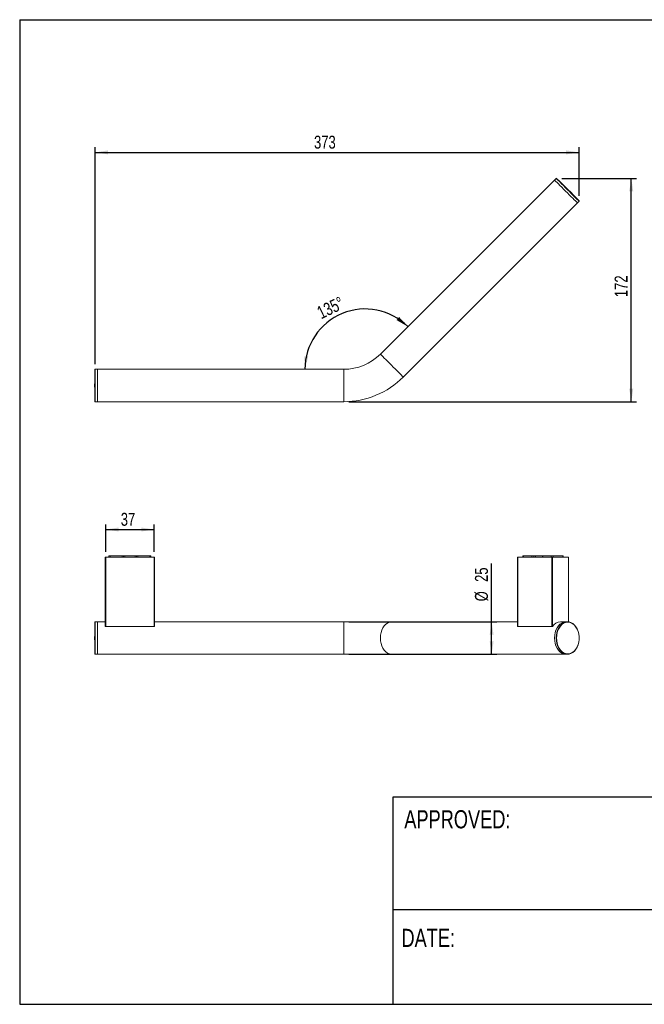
# Model space of a CAD drawing. Header units: millimetres. Extents: x 10 to 293, y 9 to 199.
# Tile 1 of 2: x 10 to 131, y 9 to 199. Entities that reach past the tile are written whole.
import ezdxf

# ---------------------------------------------------------------- set-up
doc = ezdxf.new("R2010")
doc.units = ezdxf.units.MM
doc.layers.add('注释', color=7, linetype='Continuous')
doc.styles.add('SLDTEXTSTYLE0', font='TXT', dxfattribs={"width": 0.75})
doc.dimstyles.new('SLDDIMSTYLE0', dxfattribs={"dimtxt": 2.5, "dimasz": 2.5, "dimexe": 0, "dimexo": 0.0625, "dimtad": 1, "dimdec": 0, "dimlfac": 4, "dimrnd": 1e-09, "dimzin": 12, "dimdsep": 46, "dimtxsty": 'SLDTEXTSTYLE0', "dimsah": 1, "dimcen": 0.09, "dimadec": 0, "dimazin": 3, "dimtfac": 1, "dimtdec": 0, "dimtofl": 0, "dimtmove": 0, "dimatfit": 3, "dimfxl": 0, "dimfrac": 2, "dimtolj": 1, "dimtzin": 12, "dimarcsym": 0})
doc.dimstyles.new('SLDDIMSTYLE1', dxfattribs={"dimtxt": 2.5, "dimasz": 2.5, "dimexe": 0, "dimexo": 0.0625, "dimtad": 1, "dimdec": 4, "dimlfac": 4, "dimzin": 12, "dimdsep": 46, "dimtxsty": 'SLDTEXTSTYLE0', "dimsah": 1, "dimcen": 0.09, "dimazin": 3, "dimtfac": 1, "dimtofl": 0, "dimtmove": 0, "dimatfit": 3, "dimfxl": 0, "dimfrac": 2, "dimtolj": 1, "dimtzin": 12, "dimarcsym": 0})
doc.dimstyles.new('SLDDIMSTYLE2', dxfattribs={"dimtxt": 2.5, "dimasz": 2.5, "dimexe": 0, "dimexo": 0.0625, "dimtad": 1, "dimdec": 3, "dimlfac": 4, "dimrnd": 1e-09, "dimzin": 12, "dimdsep": 46, "dimtxsty": 'SLDTEXTSTYLE0', "dimsah": 1, "dimcen": 0.09, "dimadec": 0, "dimazin": 3, "dimtfac": 1, "dimtdec": 3, "dimtofl": 0, "dimtmove": 0, "dimatfit": 3, "dimfxl": 0, "dimfrac": 2, "dimtolj": 1, "dimtzin": 12, "dimarcsym": 0})

# ---------------------------------------------------------------- blocks, each defined once
blk = doc.blocks.new('_D')
at = {"layer": '注释'}
for p, q in [((24.69, 132.67), (24.69, 174.52)), ((24.69, 173.52), (118.04, 173.52)), ((118.04, 165.15), (118.04, 174.52))]:
    blk.add_line(p, q, dxfattribs=at)
for points in [[(24.69, 173.52), (27.19, 173.14), (27.19, 173.91)], [(118.04, 173.52), (115.54, 173.91), (115.54, 173.14)]]:
    blk.add_solid(points, dxfattribs=at)
at = {"layer": '注释', "insert": (66.91, 176.75), "char_height": 2.5, "attachment_point": 1, "style": 'SLDTEXTSTYLE0'}
blk.add_mtext('373', dxfattribs=at)
blk = doc.blocks.new('_D_1')
at = {"layer": '注释'}
blk.add_arc((76.78, 131.67), 11.64, 45, 180, dxfattribs=at)
for points in [[(85.02, 139.9), (83.31, 141.77), (82.83, 141.17)], [(65.14, 131.67), (65.79, 134.11), (65.03, 134.2)]]:
    blk.add_solid(points, dxfattribs=at)
at = {"layer": '注释', "insert": (67.19, 143.54), "char_height": 2.5, "attachment_point": 1, "rotation": 25.8913, "style": 'SLDTEXTSTYLE0'}
blk.add_mtext('135°', dxfattribs=at)
blk = doc.blocks.new('_D_2')
at = {"layer": '注释'}
for p, q in [((114.69, 168.51), (129.11, 168.51)), ((128.11, 125.42), (128.11, 168.51)), ((73.64, 125.42), (129.11, 125.42))]:
    blk.add_line(p, q, dxfattribs=at)
for points in [[(128.11, 168.51), (127.72, 166.01), (128.49, 166.01)], [(128.11, 125.42), (128.49, 127.92), (127.72, 127.92)]]:
    blk.add_solid(points, dxfattribs=at)
at = {"layer": '注释', "insert": (124.89, 145.6), "char_height": 2.5, "attachment_point": 1, "rotation": 90, "style": 'SLDTEXTSTYLE0'}
blk.add_mtext('172', dxfattribs=at)
blk = doc.blocks.new('_D_7')
at = {"layer": '注释'}
for p, q in [((26.72, 96.43), (26.72, 101.75)), ((26.72, 100.75), (36.07, 100.75)), ((36.07, 96.43), (36.07, 101.75))]:
    blk.add_line(p, q, dxfattribs=at)
for points in [[(26.72, 100.75), (29.22, 100.37), (29.22, 101.14)], [(36.07, 100.75), (33.57, 101.14), (33.57, 100.37)]]:
    blk.add_solid(points, dxfattribs=at)
at = {"layer": '注释', "insert": (29.63, 103.97), "char_height": 2.5, "attachment_point": 1, "style": 'SLDTEXTSTYLE0'}
blk.add_mtext('37', dxfattribs=at)
blk = doc.blocks.new('_D_8')
at = {"layer": '注释'}
for p, q in [((101.17, 82.93), (101.17, 94.21)), ((73.64, 82.93), (102.17, 82.93)), ((101.17, 76.68), (101.17, 82.93)), ((73.64, 76.68), (102.17, 76.68))]:
    blk.add_line(p, q, dxfattribs=at)
for points in [[(101.17, 82.93), (100.79, 80.43), (101.55, 80.43)], [(101.17, 76.68), (101.55, 79.18), (100.79, 79.18)]]:
    blk.add_solid(points, dxfattribs=at)
at = {"layer": '注释', "char_height": 2.5, "attachment_point": 1, "rotation": 90, "style": 'SLDTEXTSTYLE0'}
for s, insert in [('25', (97.95, 90.64)), ('%%c', (97.95, 86.89))]:
    blk.add_mtext(s, dxfattribs=dict(at, insert=insert))

msp = doc.modelspace()

# ---------------------------------------------------------------- linework, layer by layer
at = {"color": 7, "linetype": 'Continuous', "lineweight": 15}
for p, q in [((113.30117, 168.185193), (79.713596, 134.59762)), ((113.620472, 168.504495), (113.30117, 168.185193)), ((84.133014, 130.178203), (117.720586, 163.765776)), ((117.720586, 163.765776), (118.03989, 164.085079)), ((25.142532, 131.668689), (24.690967, 131.668689)), ((72.64253, 131.668689), (25.142532, 131.668689)), ((25.142532, 125.418689), (25.142532, 131.668689)), ((24.690967, 125.418689), (25.142532, 125.418689)), ((25.142532, 125.418689), (72.64253, 125.418689)), ((26.642528, 82.056392), (26.642528, 95.431392)), ((26.642528, 95.431392), (26.717529, 95.431392)), ((26.717529, 95.431392), (26.717529, 82.056392)), ((26.717529, 95.431392), (36.067527, 95.431392)), ((27.33003, 95.431392), (27.33003, 95.681393)), ((27.33003, 95.681393), (27.580031, 95.681393)), ((27.580031, 95.681393), (27.580031, 95.431392)), ((27.580031, 95.681393), (29.892531, 95.681393)), ((29.892531, 95.431392), (29.892531, 95.681393)), ((29.892531, 95.681393), (30.142527, 95.681393)), ((30.142527, 95.681393), (30.142527, 95.431392)), ((30.142527, 95.681393), (30.392528, 95.681393)), ((30.392528, 95.681393), (30.392528, 95.431392)), ((30.392528, 95.681393), (32.392528, 95.681393)), ((32.392528, 95.431392), (32.392528, 95.681393)), ((32.392528, 95.681393), (32.642529, 95.681393)), ((32.642529, 95.681393), (32.642529, 95.431392)), ((32.642529, 95.681393), (32.892529, 95.681393)), ((32.892529, 95.681393), (32.892529, 95.431392)), ((32.892529, 95.681393), (35.205029, 95.681393)), ((35.205029, 95.431392), (35.205029, 95.681393)), ((35.205029, 95.681393), (35.45503, 95.681393)), ((35.45503, 95.681393), (35.45503, 95.431392)), ((36.067527, 82.056392), (36.067527, 95.431392)), ((36.067527, 95.431392), (36.142528, 95.431392)), ((36.142528, 95.431392), (36.142528, 82.056392)), ((106.172778, 95.431392), (106.172778, 82.056392)), ((106.172778, 95.431392), (106.194746, 95.431392)), ((106.194746, 95.431392), (106.194746, 82.056392)), ((106.194746, 95.431392), (112.806194, 95.431392)), ((107.217538, 95.681393), (107.217538, 95.431392)), ((107.217538, 95.681393), (107.290762, 95.681393)), ((107.290762, 95.681393), (107.290762, 95.431392)), ((107.290762, 95.681393), (108.925946, 95.681393)), ((108.925946, 95.431392), (108.925946, 95.681393)), ((108.925946, 95.681393), (109.279499, 95.681393)), ((109.279499, 95.431392), (109.279499, 95.681393)), ((109.279499, 95.681393), (109.633053, 95.681393)), ((109.633053, 95.681393), (109.633053, 95.431392)), ((109.633053, 95.681393), (110.974042, 95.681393)), ((110.974042, 95.681393), (110.974042, 95.431392)), ((110.974042, 95.681393), (111.047266, 95.681393)), ((111.047266, 95.681393), (111.047266, 95.431392)), ((111.047266, 95.681393), (112.682451, 95.681393)), ((112.682451, 95.431392), (112.682451, 95.681393)), ((112.682451, 95.681393), (113.036003, 95.681393)), ((112.806194, 82.056392), (112.806194, 95.431392)), ((112.806194, 95.431392), (112.91226, 95.431392)), ((112.91226, 95.431392), (112.91226, 82.056392)), ((112.91226, 95.431392), (115.988175, 95.431392)), ((113.036003, 95.681393), (113.036003, 95.431392)), ((113.036003, 95.681393), (114.892159, 95.681393)), ((114.892159, 95.431392), (114.892159, 95.681393)), ((114.892159, 95.681393), (114.965383, 95.681393)), ((114.965383, 95.431392), (114.965383, 95.681393)), ((115.988175, 95.431392), (116.010141, 95.431392)), ((116.010141, 82.921013), (116.010141, 95.431392)), ((25.142532, 82.931393), (24.690967, 82.931393)), ((26.642528, 82.931393), (25.142532, 82.931393)), ((25.142532, 76.681393), (25.142532, 82.931393)), ((25.142532, 82.931393), (25.142532, 79.806392)), ((26.717529, 82.056392), (26.642528, 82.056392)), ((26.717529, 82.056392), (36.067527, 82.056392)), ((36.142528, 82.056392), (36.067527, 82.056392)), ((72.64253, 82.931393), (36.142528, 82.931393)), ((81.923305, 82.931393), (72.64253, 82.931393)), ((106.172778, 82.931393), (81.923305, 82.931393)), ((106.194746, 82.056392), (106.172778, 82.056392)), ((106.194746, 82.056392), (112.806194, 82.056392)), ((112.91226, 82.056392), (112.806194, 82.056392)), ((112.91226, 82.056392), (112.916736, 82.056392)), ((115.510878, 82.931393), (114.450217, 82.931393)), ((115.830182, 82.931393), (115.510878, 82.931393)), ((25.142532, 79.806392), (25.142532, 76.681393)), ((24.690967, 76.681393), (25.142532, 76.681393)), ((25.142532, 76.681393), (72.64253, 76.681393)), ((72.64253, 76.681393), (81.923305, 76.681393)), ((81.923305, 76.681393), (115.510878, 76.681393)), ((115.510878, 76.681393), (115.830182, 76.681393))]:
    msp.add_line(p, q, dxfattribs=at)
at = {"color": 1, "linetype": 'Continuous', "lineweight": 15}
for p, q in [((24.640989, 125.467114), (24.640989, 131.620263)), ((24.690967, 125.418689), (24.690967, 131.668689)), ((72.64253, 131.668689), (72.64253, 125.418689)), ((115.988175, 82.923395), (115.988175, 95.431392)), ((24.640989, 76.729818), (24.640989, 82.882968)), ((24.690967, 76.681393), (24.690967, 82.931393)), ((72.64253, 82.931393), (72.64253, 79.806392)), ((72.64253, 79.806392), (72.64253, 76.681393))]:
    msp.add_line(p, q, dxfattribs=at)
at = {"color": 7, "linetype": 'Continuous', "lineweight": 15, "flags": 128}
for points in [[(113.30117, 168.185193), (113.332954, 168.153408), (113.427394, 168.058969), (113.581771, 167.904593), (113.791645, 167.694717), (114.050979, 167.435381), (114.35231, 167.13405), (114.686974, 166.799388), (115.045337, 166.441023), (115.417095, 166.069265), (115.79155, 165.69481), (116.157931, 165.328431), (116.505696, 164.980664), (116.824843, 164.661519), (117.10619, 164.38017), (117.341642, 164.14472), (117.524427, 163.961935), (117.649286, 163.837075), (117.712627, 163.773737), (117.720586, 163.765776)], [(113.30117, 168.185193), (113.332954, 168.153408), (113.427394, 168.058969), (113.581771, 167.904593), (113.791645, 167.694717), (114.050979, 167.435381), (114.35231, 167.13405), (114.686974, 166.799388), (115.045337, 166.441023), (115.417095, 166.069265), (115.79155, 165.69481), (116.157931, 165.328431), (116.505696, 164.980664), (116.824843, 164.661519), (117.10619, 164.38017), (117.341642, 164.14472), (117.524427, 163.961935), (117.649286, 163.837075), (117.712627, 163.773737), (117.720586, 163.765776)], [(115.510878, 82.931393), (115.417095, 82.928577), (115.045337, 82.861253), (114.686974, 82.706046), (114.35231, 82.467421), (114.050979, 82.152243), (113.791645, 81.76958), (113.581771, 81.330439), (113.427394, 80.847455), (113.332954, 80.33452), (113.30117, 79.806392)], [(115.510878, 82.931393), (115.417095, 82.928577), (115.045337, 82.861253), (114.686974, 82.706046), (114.35231, 82.467421), (114.050979, 82.152243), (113.791645, 81.76958), (113.581771, 81.330439), (113.427394, 80.847455), (113.332954, 80.33452), (113.30117, 79.806392)], [(113.620472, 79.806392), (113.652256, 79.278265), (113.746696, 78.76533), (113.901073, 78.282345), (114.110949, 77.843205), (114.370281, 77.460542), (114.671614, 77.145364), (115.006276, 76.906739), (115.364641, 76.751532), (115.736397, 76.684208), (116.110852, 76.706704), (116.477233, 76.818372), (116.825, 77.015999), (117.144147, 77.293901), (117.425492, 77.644084), (117.660946, 78.056472), (117.843731, 78.519201), (117.968589, 79.018961), (118.031929, 79.541374), (118.031929, 80.071411), (117.968589, 80.593824), (117.843731, 81.093584), (117.660946, 81.556314), (117.425492, 81.968702), (117.144147, 82.318884), (116.825, 82.596786), (116.477233, 82.794414), (116.110852, 82.906082), (115.736397, 82.928577), (115.364641, 82.861253), (115.006276, 82.706046), (114.671614, 82.467421), (114.370281, 82.152243), (114.110949, 81.76958), (113.901073, 81.330439), (113.746696, 80.847455), (113.652256, 80.33452), (113.620472, 79.806392)], [(114.155043, 77.905375), (114.172927, 77.873627), (114.428243, 77.496893), (114.724905, 77.1866), (115.054382, 76.951673), (115.407193, 76.798871), (115.773188, 76.73259), (116.141841, 76.754737), (116.502544, 76.864674), (116.844923, 77.059239), (117.159123, 77.332835), (117.436109, 77.677591), (117.667914, 78.083588), (117.847866, 78.539147), (117.970789, 79.031163), (118.033149, 79.545481), (118.033149, 80.067304), (117.970789, 80.581622), (117.847866, 81.073637), (117.667914, 81.529197), (117.436109, 81.935195), (117.159123, 82.27995), (116.844923, 82.553545), (116.502544, 82.748111), (116.141841, 82.858048), (115.773188, 82.880195), (115.407193, 82.813914), (115.054382, 82.661112), (114.724905, 82.426186), (114.428243, 82.115892), (114.172927, 81.739159), (113.966305, 81.306823), (113.814319, 80.831322), (113.735512, 80.432056)], [(113.30117, 79.806392), (113.332954, 79.278265), (113.427394, 78.76533), (113.581771, 78.282345), (113.791645, 77.843205), (114.050979, 77.460542), (114.35231, 77.145364), (114.686974, 76.906739), (115.045337, 76.751532), (115.417095, 76.684208), (115.510878, 76.681393)], [(113.30117, 79.806392), (113.332954, 79.278265), (113.427394, 78.76533), (113.581771, 78.282345), (113.791645, 77.843205), (114.050979, 77.460542), (114.35231, 77.145364), (114.686974, 76.906739), (115.045337, 76.751532), (115.417095, 76.684208), (115.510878, 76.681393)]]:
    msp.add_lwpolyline(points, dxfattribs=at)
at = {"color": 1, "linetype": 'Continuous', "lineweight": 15, "flags": 128}
for points in [[(113.620472, 168.504495), (113.652256, 168.472711), (113.746696, 168.378271), (113.901073, 168.223895), (114.110949, 168.014019), (114.370281, 167.754687), (114.671614, 167.453352), (115.006276, 167.11869), (115.364641, 166.760329), (115.736397, 166.388571), (116.110852, 166.014116), (116.477233, 165.647734), (116.825, 165.299967), (117.144147, 164.980821), (117.425492, 164.699476), (117.660946, 164.464023), (117.843731, 164.281237), (117.968589, 164.156381), (118.031929, 164.09304), (118.03989, 164.085079)], [(113.690051, 168.505594), (113.721343, 168.474301), (113.814319, 168.381325), (113.966305, 168.229337), (114.172927, 168.022718), (114.428243, 167.767401), (114.724905, 167.470738), (115.054382, 167.141262), (115.407193, 166.788451), (115.773188, 166.422456), (116.141841, 166.053801), (116.502544, 165.6931), (116.844923, 165.350724), (117.159123, 165.036521), (117.436109, 164.759535), (117.667914, 164.527729), (117.847866, 164.347779), (117.970789, 164.224855), (118.033149, 164.162494), (118.040985, 164.15466)], [(79.713596, 134.59762), (79.745382, 134.565836), (79.839821, 134.471396), (79.994198, 134.317019), (80.204073, 134.107144), (80.463407, 133.847811), (80.764739, 133.546479), (81.099402, 133.211816), (81.457766, 132.853452), (81.829523, 132.481695), (82.203978, 132.10724), (82.570359, 131.740859), (82.918125, 131.393093), (83.237272, 131.073946), (83.518618, 130.792599), (83.75407, 130.557147), (83.936855, 130.374363), (84.061713, 130.249504), (84.125054, 130.186164), (84.133014, 130.178203)], [(81.923305, 82.931393), (81.829523, 82.928577), (81.457766, 82.861253), (81.099402, 82.706046), (80.764739, 82.467421), (80.463407, 82.152243), (80.204073, 81.76958), (79.994198, 81.330439), (79.839821, 80.847455), (79.745382, 80.33452), (79.713596, 79.806392)], [(79.713596, 79.806392), (79.745382, 79.278265), (79.839821, 78.76533), (79.994198, 78.282345), (80.204073, 77.843205), (80.463407, 77.460542), (80.764739, 77.145364), (81.099402, 76.906739), (81.457766, 76.751532), (81.829523, 76.684208), (81.923305, 76.681393)], [(113.735512, 80.432056), (113.721343, 80.326336), (113.690051, 79.806392)]]:
    msp.add_lwpolyline(points, dxfattribs=at)
at = {"color": 7, "linetype": 'Continuous', "lineweight": 15}
for centre, radius, start, end in [((113.655827, 168.469141), 0.05, 46.80488997, 135), ((46.828712, 97.293319), 97.68125, 43.19511003, 46.80488997), ((118.004534, 164.120434), 0.05, 315, 43.19511003), ((72.642529, 141.668689), 10, 270, 315), ((122.273779, 128.543689), 97.68125, 178.19511003, 181.80488997), ((24.690966, 131.618689), 0.05, 90, 178.19511003), ((72.642529, 141.668689), 16.25, 270, 315), ((24.690966, 125.468689), 0.05, 181.80488997, 270), ((122.273779, 79.806393), 97.68125, 178.19511003, 181.80488997), ((24.690966, 82.881393), 0.05, 90, 178.19511003), ((114.538851, 80.994809), 1.938612, 92.62050205, 146.79748729), ((24.690966, 76.731393), 0.05, 181.80488997, 270)]:
    msp.add_arc(centre, radius, start, end, dxfattribs=at)
at = {"color": 1, "linetype": 'Continuous', "lineweight": 15}
msp.add_arc((117.633348, 79.763553), 3.94353, 179.37756951, 208.11199818, dxfattribs=at)
at = {"layer": '注释'}
for p, q in [((10.131289, 199.131347), (287.131289, 199.131347)), ((10.131289, 199.131347), (10.131289, 9.131347)), ((132.131289, 49.131347), (82.131289, 49.131347)), ((82.131289, 49.131347), (82.131289, 9.131347)), ((132.131289, 27.331347), (82.131289, 27.331347)), ((10.131289, 9.131347), (287.131289, 9.131347))]:
    msp.add_line(p, q, dxfattribs=at)

# ---------------------------------------------------------------- texts
at = {"layer": '注释', "char_height": 3.5, "attachment_point": 1, "style": 'SLDTEXTSTYLE0'}
for s, insert in [('APPROVED:', (84.323501, 46.585486)), ('DATE:', (83.775293, 23.697817))]:
    msp.add_mtext(s, dxfattribs=dict(at, insert=insert))

# ---------------------------------------------------------------- dimensions: what is measured, and where the dimension line sits
at = {"layer": '注释'}
for base, p1, p2, picture, middle in [((118.040985, 173.524922), (24.690966, 131.668689), (118.040985, 164.154658), '_D', (69.590906, 173.524922)), ((36.067529, 100.750475), (26.717529, 95.431393), (36.067529, 95.431393), '_D_7', (31.413443, 100.750475))]:
    dim = msp.add_linear_dim(base=base, p1=p1, p2=p2, dimstyle='SLDDIMSTYLE0', dxfattribs=at)
    dim.commit()
    dim.dimension.update_dxf_attribs({"geometry": picture, "text_midpoint": middle, "dimtype": 160})
dim = msp.add_angular_dim_2l(base=(72.329834, 142.4236), line1=((25.142529, 131.668689), (72.642529, 131.668689)), line2=((79.713597, 134.597621), (113.301169, 168.185193)), dimstyle='SLDDIMSTYLE1', dxfattribs=at)
dim.commit()
dim.dimension.update_dxf_attribs({"geometry": '_D_1', "text_midpoint": (71.701433, 142.141243), "dimtype": 162})
dim = msp.add_linear_dim(base=(128.109495, 168.505592), p1=(72.642529, 125.418689), p2=(113.690052, 168.505592), angle=90, dimstyle='SLDDIMSTYLE0', dxfattribs=at)
dim.commit()
dim.dimension.update_dxf_attribs({"geometry": '_D_2', "text_midpoint": (128.109495, 148.281685), "dimtype": 160})
dim = msp.add_linear_dim(base=(101.170205, 82.931393), p1=(72.642529, 76.681393), p2=(72.642529, 82.931393), angle=90, text='%%c<>', dimstyle='SLDDIMSTYLE2', dxfattribs=at)
dim.commit()
dim.dimension.update_dxf_attribs({"geometry": '_D_8', "text_midpoint": (101.170205, 90.553061), "dimtype": 160})

doc.saveas('drawing.dxf')
